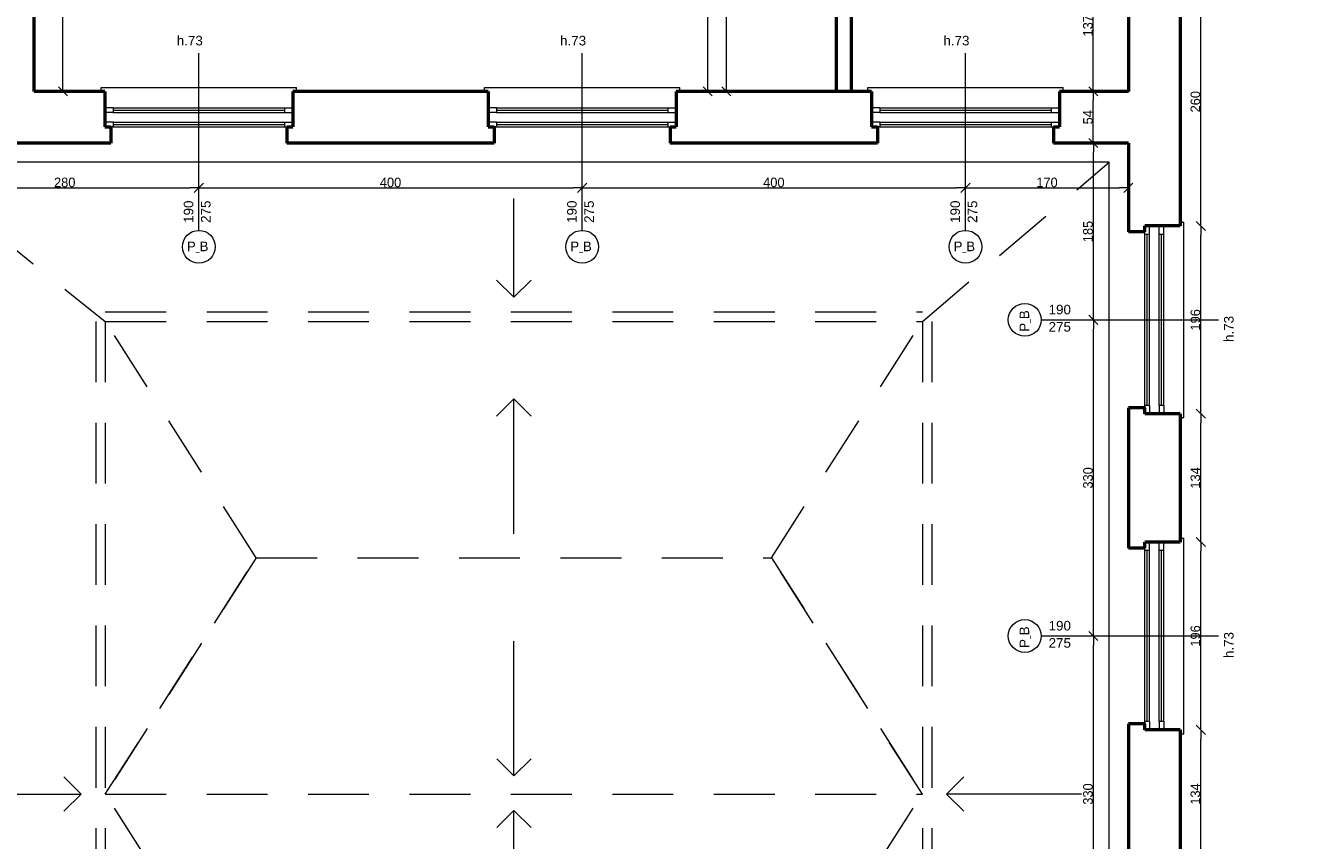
# Model space of a CAD drawing. Header units: inches. Extents: x -21887 to 84279, y -131485 to 67836.
# Tile 120 of 256: x 41730 to 54975, y -8020 to 490. Entities that reach past the tile are written whole.
import ezdxf

# ---------------------------------------------------------------- set-up
doc = ezdxf.new("R2010")
doc.units = ezdxf.units.IN
doc.header["$MEASUREMENT"] = 0
doc.linetypes.add('Long Dashed', pattern=[1058.333302, 634.99999, -423.333311])
doc.layers.get('0').update_dxf_attribs({"lineweight": 13})
doc.layers.get('Defpoints').update_dxf_attribs({"lineweight": 13})
for name, color, linetype, lineweight in [('AI_MURY', 7, 'Continuous', 53), ('Dimensioning', 7, 'Continuous', 13), ('DRZWI', 7, 'Continuous', 13), ('dzialowki', 7, 'Continuous', 53), ('PODCIAGI', 7, 'Continuous', 13)]:
    doc.layers.add(name, color=color, linetype=linetype, lineweight=lineweight)
doc.styles.add('GENERATED_STYLE_7', font='txt')
doc.styles.add('Style-Courier New', font='txt')
doc.dimstyles.new('Dimstyle_4', dxfattribs={"dimtxt": 100, "dimasz": 95, "dimexe": 0, "dimexo": 0, "dimgap": 0.09, "dimtad": 1, "dimdec": 0, "dimlfac": 0.1, "dimzin": 0, "dimdsep": 46, "dimlunit": 5, "dimtxsty": 'GENERATED_STYLE_7', "dimblk": 'ARROWHEAD_6', "dimcen": 0.09, "dimclrd": 161, "dimclre": 161, "dimclrt": 7, "dimadec": 0, "dimazin": 0, "dimtfac": 1, "dimtdec": 0, "dimtmove": 0, "dimatfit": 3, "dimfxl": 0, "dimtolj": 1, "dimtzin": 0, "dimarcsym": 0})
doc.dimstyles.new('Dimstyle_5', dxfattribs={"dimtxt": 100, "dimasz": 95, "dimexe": 0.18, "dimexo": 0, "dimgap": 0.09, "dimtad": 1, "dimtih": 1, "dimtoh": 1, "dimdec": 0, "dimlfac": 0.1, "dimzin": 0, "dimdsep": 46, "dimlunit": 5, "dimtxsty": 'GENERATED_STYLE_7', "dimblk": 'ARROWHEAD_6', "dimcen": 0.09, "dimclrd": 161, "dimclre": 161, "dimclrt": 7, "dimadec": 0, "dimazin": 0, "dimtfac": 1, "dimtdec": 0, "dimtmove": 0, "dimatfit": 3, "dimfxl": 0, "dimtolj": 1, "dimtzin": 0, "dimarcsym": 0})

# ---------------------------------------------------------------- blocks, each defined once
blk = doc.blocks.new('ARROWHEAD_6')
at = {"color": 0, "linetype": 'Continuous'}
for p, q in [((0, 0), (-1, 0)), ((-0.5, -0.5), (0.5, 0.5))]:
    blk.add_line(p, q, dxfattribs=at)
blk = doc.blocks.new('*U173')
at = {"layer": 'Defpoints', "color": 0, "linetype": 'Continuous'}
for p in [(48851, 5041), (48851, 5041), (48785, -199)]:
    blk.add_point(p, dxfattribs=at)
at = {"layer": 'Dimensioning', "color": 161, "linetype": 'Continuous', "lineweight": -2}
for p, q in [((48851, -104), (48851, 4946)), ((48851, -199), (48851, -199))]:
    blk.add_line(p, q, dxfattribs=at)
at = {"layer": 'Dimensioning', "color": 161, "linetype": 'Continuous', "lineweight": -2, "xscale": 95, "yscale": 95, "zscale": 95}
for p, rotation in [((48851, 5041), 90), ((48851, -199), 270)]:
    blk.add_blockref('ARROWHEAD_6', p, dxfattribs=dict(at, rotation=rotation))
at = {"layer": 'Dimensioning', "color": 7, "linetype": 'Continuous', "insert": (48795, 2421), "char_height": 100, "attachment_point": 5, "rotation": 90, "style": 'GENERATED_STYLE_7'}
blk.add_mtext('524', dxfattribs=at)
blk = doc.blocks.new('*D1849')
at = {"layer": 'Defpoints'}
for p in [(48851, 5041), (48851, 5041), (48851, 2421), (48785, -199)]:
    blk.add_point(p, dxfattribs=at)
at = {"layer": 'Dimensioning', "color": 161, "linetype": 'Continuous'}
blk.add_blockref('*U173', (0, 0), dxfattribs=at)
blk = doc.blocks.new('*U184')
at = {"layer": 'Defpoints', "color": 0, "linetype": 'Continuous'}
for p in [(-270, -21459), (57581, -21459), (56991, -24609)]:
    blk.add_point(p, dxfattribs=at)
at = {"layer": 'Dimensioning', "color": 161, "linetype": 'Continuous', "lineweight": -2}
for p, q in [((-270, -21459), (-270, -21459)), ((-270, -24514), (-270, -21554)), ((-270, -24609), (-270, -24609))]:
    blk.add_line(p, q, dxfattribs=at)
at = {"layer": 'Dimensioning', "color": 161, "linetype": 'Continuous', "lineweight": -2, "xscale": 95, "yscale": 95, "zscale": 95}
for p, rotation in [((-270, -21459), 90), ((-270, -24609), 270)]:
    blk.add_blockref('ARROWHEAD_6', p, dxfattribs=dict(at, rotation=rotation))
at = {"layer": 'Dimensioning', "color": 7, "linetype": 'Continuous', "insert": (-326, -23034), "char_height": 100, "attachment_point": 5, "rotation": 90, "style": 'GENERATED_STYLE_7'}
blk.add_mtext('315', dxfattribs=at)
blk = doc.blocks.new('*U1771')
at = {"layer": 'Defpoints'}
for p in [(122, -22997), (122, -23034), (57973, -22997), (57383, -26147)]:
    blk.add_point(p, dxfattribs=at)
at = {"layer": 'Dimensioning', "color": 161, "linetype": 'Continuous'}
blk.add_blockref('*U184', (392, -1538), dxfattribs=at)
blk = doc.blocks.new('*D1914')
at = {"layer": 'Defpoints'}
for p in [(122, 0), (122, -22997), (57973, -22997), (57383, -26147)]:
    blk.add_point(p, dxfattribs=at)
at = {"layer": 'Dimensioning', "color": 161, "linetype": 'Continuous'}
blk.add_blockref('*U1771', (0, 0), dxfattribs=at)
blk = doc.blocks.new('*U355')
at = {"layer": 'Defpoints', "color": 0, "linetype": 'Continuous'}
for p in [(42122, 4541), (42122, 4541), (42191, -199)]:
    blk.add_point(p, dxfattribs=at)
at = {"layer": 'Dimensioning', "color": 161, "linetype": 'Continuous', "lineweight": -2}
for p, q in [((42122, -104), (42122, 4446)), ((42122, -199), (42122, -199))]:
    blk.add_line(p, q, dxfattribs=at)
at = {"layer": 'Dimensioning', "color": 161, "linetype": 'Continuous', "lineweight": -2, "xscale": 95, "yscale": 95, "zscale": 95}
for p, rotation in [((42122, 4541), 90), ((42122, -199), 270)]:
    blk.add_blockref('ARROWHEAD_6', p, dxfattribs=dict(at, rotation=rotation))
at = {"layer": 'Dimensioning', "color": 7, "linetype": 'Continuous', "insert": (42068, 2171), "char_height": 100, "attachment_point": 5, "rotation": 90, "style": 'GENERATED_STYLE_7'}
blk.add_mtext('474', dxfattribs=at)
blk = doc.blocks.new('*D2301')
at = {"layer": 'Defpoints'}
for p in [(42122, 4541), (42122, 4541), (42122, 2171), (42191, -199)]:
    blk.add_point(p, dxfattribs=at)
at = {"layer": 'Dimensioning', "color": 161, "linetype": 'Continuous'}
blk.add_blockref('*U355', (0, 0), dxfattribs=at)
blk = doc.blocks.new('*U376')
at = {"layer": 'Defpoints', "color": 0, "linetype": 'Continuous'}
for p in [(-3769, -23758), (61881, -23758), (62096, -27324)]:
    blk.add_point(p, dxfattribs=at)
at = {"layer": 'Dimensioning', "color": 161, "linetype": 'Continuous', "lineweight": -2}
for p, q in [((-3769, -23758), (-3769, -23758)), ((-3769, -27229), (-3769, -23853)), ((-3769, -27324), (-3769, -27324))]:
    blk.add_line(p, q, dxfattribs=at)
at = {"layer": 'Dimensioning', "color": 161, "linetype": 'Continuous', "lineweight": -2, "xscale": 95, "yscale": 95, "zscale": 95}
for p, rotation in [((-3769, -23758), 90), ((-3769, -27324), 270)]:
    blk.add_blockref('ARROWHEAD_6', p, dxfattribs=dict(at, rotation=rotation))
at = {"layer": 'Dimensioning', "color": 7, "linetype": 'Continuous', "insert": (-3825, -25541), "char_height": 100, "attachment_point": 5, "rotation": 90, "style": 'GENERATED_STYLE_7'}
blk.add_mtext('357', dxfattribs=at)
blk = doc.blocks.new('*U1772')
at = {"layer": 'Defpoints'}
for p in [(-2778, -24404), (62872, -24404), (-2778, -25541), (63087, -27970)]:
    blk.add_point(p, dxfattribs=at)
at = {"layer": 'Dimensioning', "color": 161, "linetype": 'Continuous'}
blk.add_blockref('*U376', (991, -646), dxfattribs=at)
blk = doc.blocks.new('*D2396')
at = {"layer": 'Defpoints'}
for p in [(-2778, 0), (-2778, -24404), (62872, -24404), (63087, -27970)]:
    blk.add_point(p, dxfattribs=at)
at = {"layer": 'Dimensioning', "color": 161, "linetype": 'Continuous'}
blk.add_blockref('*U1772', (0, 0), dxfattribs=at)
blk = doc.blocks.new('*U377')
at = {"layer": 'Defpoints', "color": 0, "linetype": 'Continuous'}
for p in [(-3769, -21459), (61832, -21459), (61881, -23758)]:
    blk.add_point(p, dxfattribs=at)
at = {"layer": 'Dimensioning', "color": 161, "linetype": 'Continuous', "lineweight": -2}
for p, q in [((-3769, -21459), (-3769, -21459)), ((-3769, -23663), (-3769, -21554)), ((-3769, -23758), (-3769, -23758))]:
    blk.add_line(p, q, dxfattribs=at)
at = {"layer": 'Dimensioning', "color": 161, "linetype": 'Continuous', "lineweight": -2, "xscale": 95, "yscale": 95, "zscale": 95}
for p, rotation in [((-3769, -21459), 90), ((-3769, -23758), 270)]:
    blk.add_blockref('ARROWHEAD_6', p, dxfattribs=dict(at, rotation=rotation))
at = {"layer": 'Dimensioning', "color": 7, "linetype": 'Continuous', "insert": (-3825, -22609), "char_height": 100, "attachment_point": 5, "rotation": 90, "style": 'GENERATED_STYLE_7'}
blk.add_mtext('230', dxfattribs=at)
blk = doc.blocks.new('*U1773')
at = {"layer": 'Defpoints'}
for p in [(-3489, -22004), (62113, -22004), (-3489, -22609), (62161, -24303)]:
    blk.add_point(p, dxfattribs=at)
at = {"layer": 'Dimensioning', "color": 161, "linetype": 'Continuous'}
blk.add_blockref('*U377', (280, -545), dxfattribs=at)
blk = doc.blocks.new('*D2397')
at = {"layer": 'Defpoints'}
for p in [(-3489, 0), (-3489, -22004), (62113, -22004), (62161, -24303)]:
    blk.add_point(p, dxfattribs=at)
at = {"layer": 'Dimensioning', "color": 161, "linetype": 'Continuous'}
blk.add_blockref('*U1773', (0, 0), dxfattribs=at)
blk = doc.blocks.new('*U405')
at = {"layer": 'Defpoints', "color": 0, "linetype": 'Continuous'}
for p in [(52875, -5884), (53041, -5884), (53041, -9184)]:
    blk.add_point(p, dxfattribs=at)
at = {"layer": 'Dimensioning', "color": 161, "linetype": 'Continuous', "lineweight": -2}
for p, q in [((52875, -5884), (52875, -5884)), ((52875, -9089), (52875, -5979)), ((52875, -9184), (52875, -9184))]:
    blk.add_line(p, q, dxfattribs=at)
at = {"layer": 'Dimensioning', "color": 161, "linetype": 'Continuous', "lineweight": -2, "xscale": 95, "yscale": 95, "zscale": 95}
for p, rotation in [((52875, -5884), 90), ((52875, -9184), 270)]:
    blk.add_blockref('ARROWHEAD_6', p, dxfattribs=dict(at, rotation=rotation))
at = {"layer": 'Dimensioning', "color": 7, "linetype": 'Continuous', "insert": (52819, -7534), "char_height": 100, "attachment_point": 5, "rotation": 90, "style": 'GENERATED_STYLE_7'}
blk.add_mtext('330', dxfattribs=at)
blk = doc.blocks.new('*D2503')
at = {"layer": 'Defpoints'}
for p in [(52875, -5884), (53041, -5884), (52875, -7534), (53041, -9184)]:
    blk.add_point(p, dxfattribs=at)
at = {"layer": 'Dimensioning', "color": 161, "linetype": 'Continuous'}
blk.add_blockref('*U405', (0, 0), dxfattribs=at)
blk = doc.blocks.new('*U406')
at = {"layer": 'Defpoints', "color": 0, "linetype": 'Continuous'}
for p in [(52875, -2584), (53041, -2584), (53041, -5884)]:
    blk.add_point(p, dxfattribs=at)
at = {"layer": 'Dimensioning', "color": 161, "linetype": 'Continuous', "lineweight": -2}
for p, q in [((52875, -2584), (52875, -2584)), ((52875, -5789), (52875, -2679)), ((52875, -5884), (52875, -5884))]:
    blk.add_line(p, q, dxfattribs=at)
at = {"layer": 'Dimensioning', "color": 161, "linetype": 'Continuous', "lineweight": -2, "xscale": 95, "yscale": 95, "zscale": 95}
for p, rotation in [((52875, -2584), 90), ((52875, -5884), 270)]:
    blk.add_blockref('ARROWHEAD_6', p, dxfattribs=dict(at, rotation=rotation))
at = {"layer": 'Dimensioning', "color": 7, "linetype": 'Continuous', "insert": (52819, -4234), "char_height": 100, "attachment_point": 5, "rotation": 90, "style": 'GENERATED_STYLE_7'}
blk.add_mtext('330', dxfattribs=at)
blk = doc.blocks.new('*D2504')
at = {"layer": 'Defpoints'}
for p in [(52875, -2584), (53041, -2584), (52875, -4234), (53041, -5884)]:
    blk.add_point(p, dxfattribs=at)
at = {"layer": 'Dimensioning', "color": 161, "linetype": 'Continuous'}
blk.add_blockref('*U406', (0, 0), dxfattribs=at)
blk = doc.blocks.new('*U407')
at = {"layer": 'Defpoints', "color": 0, "linetype": 'Continuous'}
for p in [(52875, -739), (53241, -739), (53041, -2584)]:
    blk.add_point(p, dxfattribs=at)
at = {"layer": 'Dimensioning', "color": 161, "linetype": 'Continuous', "lineweight": -2}
for p, q in [((52875, -739), (52875, -739)), ((52875, -2489), (52875, -834)), ((52875, -2584), (52875, -2584))]:
    blk.add_line(p, q, dxfattribs=at)
at = {"layer": 'Dimensioning', "color": 161, "linetype": 'Continuous', "lineweight": -2, "xscale": 95, "yscale": 95, "zscale": 95}
for p, rotation in [((52875, -739), 90), ((52875, -2584), 270)]:
    blk.add_blockref('ARROWHEAD_6', p, dxfattribs=dict(at, rotation=rotation))
at = {"layer": 'Dimensioning', "color": 7, "linetype": 'Continuous', "insert": (52819, -1662), "char_height": 100, "attachment_point": 5, "rotation": 90, "style": 'GENERATED_STYLE_7'}
blk.add_mtext('185', dxfattribs=at)
blk = doc.blocks.new('*D2505')
at = {"layer": 'Defpoints'}
for p in [(52875, -739), (53241, -739), (52875, -1662), (53041, -2584)]:
    blk.add_point(p, dxfattribs=at)
at = {"layer": 'Dimensioning', "color": 161, "linetype": 'Continuous'}
blk.add_blockref('*U407', (0, 0), dxfattribs=at)
blk = doc.blocks.new('*U410')
at = {"layer": 'Defpoints', "color": 0, "linetype": 'Continuous'}
for p in [(4587, -5884), (53041, -5884), (53041, -9184)]:
    blk.add_point(p, dxfattribs=at)
at = {"layer": 'Dimensioning', "color": 161, "linetype": 'Continuous', "lineweight": -2}
for p, q in [((4587, -5884), (4587, -5884)), ((4587, -9089), (4587, -5979)), ((4587, -9184), (4587, -9184))]:
    blk.add_line(p, q, dxfattribs=at)
at = {"layer": 'Dimensioning', "color": 161, "linetype": 'Continuous', "lineweight": -2, "xscale": 95, "yscale": 95, "zscale": 95}
for p, rotation in [((4587, -5884), 90), ((4587, -9184), 270)]:
    blk.add_blockref('ARROWHEAD_6', p, dxfattribs=dict(at, rotation=rotation))
at = {"layer": 'Dimensioning', "color": 7, "linetype": 'Continuous', "insert": (4531, -7534), "char_height": 100, "attachment_point": 5, "rotation": 90, "style": 'GENERATED_STYLE_7'}
blk.add_mtext('330', dxfattribs=at)
blk = doc.blocks.new('*D2508')
at = {"layer": 'Defpoints'}
for p in [(4587, -5884), (53041, -5884), (4587, -7534), (53041, -9184)]:
    blk.add_point(p, dxfattribs=at)
at = {"layer": 'Dimensioning', "color": 161, "linetype": 'Continuous'}
blk.add_blockref('*U410', (0, 0), dxfattribs=at)
blk = doc.blocks.new('*U411')
at = {"layer": 'Defpoints', "color": 0, "linetype": 'Continuous'}
for p in [(4587, -2584), (53041, -2584), (53041, -5884)]:
    blk.add_point(p, dxfattribs=at)
at = {"layer": 'Dimensioning', "color": 161, "linetype": 'Continuous', "lineweight": -2}
for p, q in [((4587, -2584), (4587, -2584)), ((4587, -5789), (4587, -2679)), ((4587, -5884), (4587, -5884))]:
    blk.add_line(p, q, dxfattribs=at)
at = {"layer": 'Dimensioning', "color": 161, "linetype": 'Continuous', "lineweight": -2, "xscale": 95, "yscale": 95, "zscale": 95}
for p, rotation in [((4587, -2584), 90), ((4587, -5884), 270)]:
    blk.add_blockref('ARROWHEAD_6', p, dxfattribs=dict(at, rotation=rotation))
at = {"layer": 'Dimensioning', "color": 7, "linetype": 'Continuous', "insert": (4531, -4234), "char_height": 100, "attachment_point": 5, "rotation": 90, "style": 'GENERATED_STYLE_7'}
blk.add_mtext('330', dxfattribs=at)
blk = doc.blocks.new('*D2509')
at = {"layer": 'Defpoints'}
for p in [(4587, -2584), (53041, -2584), (4587, -4234), (53041, -5884)]:
    blk.add_point(p, dxfattribs=at)
at = {"layer": 'Dimensioning', "color": 161, "linetype": 'Continuous'}
blk.add_blockref('*U411', (0, 0), dxfattribs=at)
blk = doc.blocks.new('*U412')
at = {"layer": 'Defpoints', "color": 0, "linetype": 'Continuous'}
for p in [(4587, -739), (53241, -739), (53041, -2584)]:
    blk.add_point(p, dxfattribs=at)
at = {"layer": 'Dimensioning', "color": 161, "linetype": 'Continuous', "lineweight": -2}
for p, q in [((4587, -739), (4587, -739)), ((4587, -2489), (4587, -834)), ((4587, -2584), (4587, -2584))]:
    blk.add_line(p, q, dxfattribs=at)
at = {"layer": 'Dimensioning', "color": 161, "linetype": 'Continuous', "lineweight": -2, "xscale": 95, "yscale": 95, "zscale": 95}
for p, rotation in [((4587, -739), 90), ((4587, -2584), 270)]:
    blk.add_blockref('ARROWHEAD_6', p, dxfattribs=dict(at, rotation=rotation))
at = {"layer": 'Dimensioning', "color": 7, "linetype": 'Continuous', "insert": (4531, -1662), "char_height": 100, "attachment_point": 5, "rotation": 90, "style": 'GENERATED_STYLE_7'}
blk.add_mtext('185', dxfattribs=at)
blk = doc.blocks.new('*D2510')
at = {"layer": 'Defpoints'}
for p in [(4587, -739), (53241, -739), (4587, -1662), (53041, -2584)]:
    blk.add_point(p, dxfattribs=at)
at = {"layer": 'Dimensioning', "color": 161, "linetype": 'Continuous'}
blk.add_blockref('*U412', (0, 0), dxfattribs=at)
blk = doc.blocks.new('*U1455')
at = {"layer": 'Defpoints', "color": 0, "linetype": 'Continuous'}
for p in [(40741, -159), (43541, -159), (43541, -1206)]:
    blk.add_point(p, dxfattribs=at)
at = {"layer": 'Dimensioning', "color": 161, "linetype": 'Continuous', "lineweight": -2}
for p, q in [((40741, -1206), (40741, -1206)), ((40836, -1206), (43446, -1206)), ((43541, -1206), (43541, -1206))]:
    blk.add_line(p, q, dxfattribs=at)
at = {"layer": 'Dimensioning', "color": 161, "linetype": 'Continuous', "lineweight": -2, "xscale": 95, "yscale": 95, "zscale": 95, "rotation": 180}
blk.add_blockref('ARROWHEAD_6', (40741, -1206), dxfattribs=at)
at = {"layer": 'Dimensioning', "color": 161, "linetype": 'Continuous', "lineweight": -2, "xscale": 95, "yscale": 95, "zscale": 95}
blk.add_blockref('ARROWHEAD_6', (43541, -1206), dxfattribs=at)
at = {"layer": 'Dimensioning', "color": 7, "linetype": 'Continuous', "insert": (42141, -1150), "char_height": 100, "attachment_point": 5, "style": 'GENERATED_STYLE_7'}
blk.add_mtext('280', dxfattribs=at)
blk = doc.blocks.new('*D2904')
at = {"layer": 'Defpoints'}
for p in [(40741, -159), (43541, -159), (42141, -1206), (43541, -1206)]:
    blk.add_point(p, dxfattribs=at)
at = {"layer": 'Dimensioning', "color": 161, "linetype": 'Continuous'}
blk.add_blockref('*U1455', (0, 0), dxfattribs=at)
blk = doc.blocks.new('*U1456')
at = {"layer": 'Defpoints', "color": 0, "linetype": 'Continuous'}
for p in [(43541, -159), (47541, -159), (47541, -1206)]:
    blk.add_point(p, dxfattribs=at)
at = {"layer": 'Dimensioning', "color": 161, "linetype": 'Continuous', "lineweight": -2}
for p, q in [((43541, -1206), (43541, -1206)), ((43636, -1206), (47446, -1206)), ((47541, -1206), (47541, -1206))]:
    blk.add_line(p, q, dxfattribs=at)
at = {"layer": 'Dimensioning', "color": 161, "linetype": 'Continuous', "lineweight": -2, "xscale": 95, "yscale": 95, "zscale": 95, "rotation": 180}
blk.add_blockref('ARROWHEAD_6', (43541, -1206), dxfattribs=at)
at = {"layer": 'Dimensioning', "color": 161, "linetype": 'Continuous', "lineweight": -2, "xscale": 95, "yscale": 95, "zscale": 95}
blk.add_blockref('ARROWHEAD_6', (47541, -1206), dxfattribs=at)
at = {"layer": 'Dimensioning', "color": 7, "linetype": 'Continuous', "insert": (45541, -1150), "char_height": 100, "attachment_point": 5, "style": 'GENERATED_STYLE_7'}
blk.add_mtext('400', dxfattribs=at)
blk = doc.blocks.new('*D2905')
at = {"layer": 'Defpoints'}
for p in [(43541, -159), (47541, -159), (45541, -1206), (47541, -1206)]:
    blk.add_point(p, dxfattribs=at)
at = {"layer": 'Dimensioning', "color": 161, "linetype": 'Continuous'}
blk.add_blockref('*U1456', (0, 0), dxfattribs=at)
blk = doc.blocks.new('*U1457')
at = {"layer": 'Defpoints', "color": 0, "linetype": 'Continuous'}
for p in [(47541, -159), (51541, -159), (51541, -1206)]:
    blk.add_point(p, dxfattribs=at)
at = {"layer": 'Dimensioning', "color": 161, "linetype": 'Continuous', "lineweight": -2}
for p, q in [((47541, -1206), (47541, -1206)), ((47636, -1206), (51446, -1206)), ((51541, -1206), (51541, -1206))]:
    blk.add_line(p, q, dxfattribs=at)
at = {"layer": 'Dimensioning', "color": 161, "linetype": 'Continuous', "lineweight": -2, "xscale": 95, "yscale": 95, "zscale": 95, "rotation": 180}
blk.add_blockref('ARROWHEAD_6', (47541, -1206), dxfattribs=at)
at = {"layer": 'Dimensioning', "color": 161, "linetype": 'Continuous', "lineweight": -2, "xscale": 95, "yscale": 95, "zscale": 95}
blk.add_blockref('ARROWHEAD_6', (51541, -1206), dxfattribs=at)
at = {"layer": 'Dimensioning', "color": 7, "linetype": 'Continuous', "insert": (49541, -1150), "char_height": 100, "attachment_point": 5, "style": 'GENERATED_STYLE_7'}
blk.add_mtext('400', dxfattribs=at)
blk = doc.blocks.new('*D2906')
at = {"layer": 'Defpoints'}
for p in [(47541, -159), (51541, -159), (49541, -1206), (51541, -1206)]:
    blk.add_point(p, dxfattribs=at)
at = {"layer": 'Dimensioning', "color": 161, "linetype": 'Continuous'}
blk.add_blockref('*U1457', (0, 0), dxfattribs=at)
blk = doc.blocks.new('*U1458')
at = {"layer": 'Defpoints', "color": 0, "linetype": 'Continuous'}
for p in [(51541, -159), (53241, -1203), (53241, -1206)]:
    blk.add_point(p, dxfattribs=at)
at = {"layer": 'Dimensioning', "color": 161, "linetype": 'Continuous', "lineweight": -2}
for p, q in [((51541, -1206), (51541, -1206)), ((51636, -1206), (53146, -1206)), ((53241, -1206), (53241, -1206))]:
    blk.add_line(p, q, dxfattribs=at)
at = {"layer": 'Dimensioning', "color": 161, "linetype": 'Continuous', "lineweight": -2, "xscale": 95, "yscale": 95, "zscale": 95, "rotation": 180}
blk.add_blockref('ARROWHEAD_6', (51541, -1206), dxfattribs=at)
at = {"layer": 'Dimensioning', "color": 161, "linetype": 'Continuous', "lineweight": -2, "xscale": 95, "yscale": 95, "zscale": 95}
blk.add_blockref('ARROWHEAD_6', (53241, -1206), dxfattribs=at)
at = {"layer": 'Dimensioning', "color": 7, "linetype": 'Continuous', "insert": (52391, -1150), "char_height": 100, "attachment_point": 5, "style": 'GENERATED_STYLE_7'}
blk.add_mtext('170', dxfattribs=at)
blk = doc.blocks.new('*D2907')
at = {"layer": 'Defpoints'}
for p in [(51541, -159), (52391, -1206), (53241, -1203), (53241, -1206)]:
    blk.add_point(p, dxfattribs=at)
at = {"layer": 'Dimensioning', "color": 161, "linetype": 'Continuous'}
blk.add_blockref('*U1458', (0, 0), dxfattribs=at)
blk = doc.blocks.new('*U735')
at = {"layer": 'Defpoints', "color": 0, "linetype": 'Continuous'}
for p in [(49046, 3491), (51607, 3491), (50191, -199)]:
    blk.add_point(p, dxfattribs=at)
at = {"layer": 'Dimensioning', "color": 161, "linetype": 'Continuous', "lineweight": -2}
for p, q in [((49046, 3491), (49046, 3491)), ((49046, -104), (49046, 3396)), ((49046, -199), (49046, -199))]:
    blk.add_line(p, q, dxfattribs=at)
at = {"layer": 'Dimensioning', "color": 161, "linetype": 'Continuous', "lineweight": -2, "xscale": 95, "yscale": 95, "zscale": 95}
for p, rotation in [((49046, 3491), 90), ((49046, -199), 270)]:
    blk.add_blockref('ARROWHEAD_6', p, dxfattribs=dict(at, rotation=rotation))
at = {"layer": 'Dimensioning', "color": 7, "linetype": 'Continuous', "insert": (48989, 1646), "char_height": 100, "attachment_point": 5, "rotation": 90, "style": 'GENERATED_STYLE_7'}
blk.add_mtext('369', dxfattribs=at)
blk = doc.blocks.new('*D2964')
at = {"layer": 'Defpoints'}
for p in [(49046, 3491), (51607, 3491), (49046, 1646), (50191, -199)]:
    blk.add_point(p, dxfattribs=at)
at = {"layer": 'Dimensioning', "color": 161, "linetype": 'Continuous'}
blk.add_blockref('*U735', (0, 0), dxfattribs=at)
blk = doc.blocks.new('*U807')
at = {"layer": 'Defpoints', "color": 0, "linetype": 'Continuous'}
for p in [(53781, -6864), (53996, -6864), (53781, -8204)]:
    blk.add_point(p, dxfattribs=at)
at = {"layer": 'Dimensioning', "color": 161, "linetype": 'Continuous', "lineweight": -2}
for p, q in [((53996, -6864), (53996, -6864)), ((53996, -8109), (53996, -6959)), ((53996, -8204), (53996, -8204))]:
    blk.add_line(p, q, dxfattribs=at)
at = {"layer": 'Dimensioning', "color": 161, "linetype": 'Continuous', "lineweight": -2, "xscale": 95, "yscale": 95, "zscale": 95}
for p, rotation in [((53996, -6864), 90), ((53996, -8204), 270)]:
    blk.add_blockref('ARROWHEAD_6', p, dxfattribs=dict(at, rotation=rotation))
at = {"layer": 'Dimensioning', "color": 7, "linetype": 'Continuous', "insert": (53940, -7534), "char_height": 100, "attachment_point": 5, "rotation": 90, "style": 'GENERATED_STYLE_7'}
blk.add_mtext('134', dxfattribs=at)
blk = doc.blocks.new('*D3036')
at = {"layer": 'Defpoints'}
for p in [(53781, -6864), (53996, -6864), (53996, -7534), (53781, -8204)]:
    blk.add_point(p, dxfattribs=at)
at = {"layer": 'Dimensioning', "color": 161, "linetype": 'Continuous'}
blk.add_blockref('*U807', (0, 0), dxfattribs=at)
blk = doc.blocks.new('*U808')
at = {"layer": 'Defpoints', "color": 0, "linetype": 'Continuous'}
for p in [(53781, -4904), (53996, -4904), (53781, -6864)]:
    blk.add_point(p, dxfattribs=at)
at = {"layer": 'Dimensioning', "color": 161, "linetype": 'Continuous', "lineweight": -2}
for p, q in [((53996, -4904), (53996, -4904)), ((53996, -6769), (53996, -4999)), ((53996, -6864), (53996, -6864))]:
    blk.add_line(p, q, dxfattribs=at)
at = {"layer": 'Dimensioning', "color": 161, "linetype": 'Continuous', "lineweight": -2, "xscale": 95, "yscale": 95, "zscale": 95}
for p, rotation in [((53996, -4904), 90), ((53996, -6864), 270)]:
    blk.add_blockref('ARROWHEAD_6', p, dxfattribs=dict(at, rotation=rotation))
at = {"layer": 'Dimensioning', "color": 7, "linetype": 'Continuous', "insert": (53940, -5884), "char_height": 100, "attachment_point": 5, "rotation": 90, "style": 'GENERATED_STYLE_7'}
blk.add_mtext('196', dxfattribs=at)
blk = doc.blocks.new('*D3037')
at = {"layer": 'Defpoints'}
for p in [(53781, -4904), (53996, -4904), (53996, -5884), (53781, -6864)]:
    blk.add_point(p, dxfattribs=at)
at = {"layer": 'Dimensioning', "color": 161, "linetype": 'Continuous'}
blk.add_blockref('*U808', (0, 0), dxfattribs=at)
blk = doc.blocks.new('*U809')
at = {"layer": 'Defpoints', "color": 0, "linetype": 'Continuous'}
for p in [(53781, -3564), (53996, -3564), (53781, -4904)]:
    blk.add_point(p, dxfattribs=at)
at = {"layer": 'Dimensioning', "color": 161, "linetype": 'Continuous', "lineweight": -2}
for p, q in [((53996, -3564), (53996, -3564)), ((53996, -4809), (53996, -3659)), ((53996, -4904), (53996, -4904))]:
    blk.add_line(p, q, dxfattribs=at)
at = {"layer": 'Dimensioning', "color": 161, "linetype": 'Continuous', "lineweight": -2, "xscale": 95, "yscale": 95, "zscale": 95}
for p, rotation in [((53996, -3564), 90), ((53996, -4904), 270)]:
    blk.add_blockref('ARROWHEAD_6', p, dxfattribs=dict(at, rotation=rotation))
at = {"layer": 'Dimensioning', "color": 7, "linetype": 'Continuous', "insert": (53940, -4234), "char_height": 100, "attachment_point": 5, "rotation": 90, "style": 'GENERATED_STYLE_7'}
blk.add_mtext('134', dxfattribs=at)
blk = doc.blocks.new('*D3038')
at = {"layer": 'Defpoints'}
for p in [(53781, -3564), (53996, -3564), (53996, -4234), (53781, -4904)]:
    blk.add_point(p, dxfattribs=at)
at = {"layer": 'Dimensioning', "color": 161, "linetype": 'Continuous'}
blk.add_blockref('*U809', (0, 0), dxfattribs=at)
blk = doc.blocks.new('*U810')
at = {"layer": 'Defpoints', "color": 0, "linetype": 'Continuous'}
for p in [(53781, -1604), (53996, -1604), (53781, -3564)]:
    blk.add_point(p, dxfattribs=at)
at = {"layer": 'Dimensioning', "color": 161, "linetype": 'Continuous', "lineweight": -2}
for p, q in [((53996, -1604), (53996, -1604)), ((53996, -3469), (53996, -1699)), ((53996, -3564), (53996, -3564))]:
    blk.add_line(p, q, dxfattribs=at)
at = {"layer": 'Dimensioning', "color": 161, "linetype": 'Continuous', "lineweight": -2, "xscale": 95, "yscale": 95, "zscale": 95}
for p, rotation in [((53996, -1604), 90), ((53996, -3564), 270)]:
    blk.add_blockref('ARROWHEAD_6', p, dxfattribs=dict(at, rotation=rotation))
at = {"layer": 'Dimensioning', "color": 7, "linetype": 'Continuous', "insert": (53940, -2584), "char_height": 100, "attachment_point": 5, "rotation": 90, "style": 'GENERATED_STYLE_7'}
blk.add_mtext('196', dxfattribs=at)
blk = doc.blocks.new('*D3039')
at = {"layer": 'Defpoints'}
for p in [(53781, -1604), (53996, -1604), (53996, -2584), (53781, -3564)]:
    blk.add_point(p, dxfattribs=at)
at = {"layer": 'Dimensioning', "color": 161, "linetype": 'Continuous'}
blk.add_blockref('*U810', (0, 0), dxfattribs=at)
blk = doc.blocks.new('*U811')
at = {"layer": 'Defpoints', "color": 0, "linetype": 'Continuous'}
for p in [(53781, 991), (53996, 991), (53781, -1604)]:
    blk.add_point(p, dxfattribs=at)
at = {"layer": 'Dimensioning', "color": 161, "linetype": 'Continuous', "lineweight": -2}
for p, q in [((53996, 991), (53996, 991)), ((53996, -1509), (53996, 896)), ((53996, -1604), (53996, -1604))]:
    blk.add_line(p, q, dxfattribs=at)
at = {"layer": 'Dimensioning', "color": 161, "linetype": 'Continuous', "lineweight": -2, "xscale": 95, "yscale": 95, "zscale": 95}
for p, rotation in [((53996, 991), 90), ((53996, -1604), 270)]:
    blk.add_blockref('ARROWHEAD_6', p, dxfattribs=dict(at, rotation=rotation))
at = {"layer": 'Dimensioning', "color": 7, "linetype": 'Continuous', "insert": (53940, -307), "char_height": 100, "attachment_point": 5, "rotation": 90, "style": 'GENERATED_STYLE_7'}
blk.add_mtext('260', dxfattribs=at)
blk = doc.blocks.new('*D3040')
at = {"layer": 'Defpoints'}
for p in [(53781, 991), (53996, 991), (53996, -307), (53781, -1604)]:
    blk.add_point(p, dxfattribs=at)
at = {"layer": 'Dimensioning', "color": 161, "linetype": 'Continuous'}
blk.add_blockref('*U811', (0, 0), dxfattribs=at)
blk = doc.blocks.new('*U852')
at = {"layer": 'Defpoints', "color": 0, "linetype": 'Continuous'}
for p in [(52874, -199), (52881, -199), (52849, -739)]:
    blk.add_point(p, dxfattribs=at)
at = {"layer": 'Dimensioning', "color": 161, "linetype": 'Continuous', "lineweight": -2}
for p, q in [((52874, -199), (52874, -199)), ((52874, -644), (52874, -294)), ((52874, -739), (52874, -739))]:
    blk.add_line(p, q, dxfattribs=at)
at = {"layer": 'Dimensioning', "color": 161, "linetype": 'Continuous', "lineweight": -2, "xscale": 95, "yscale": 95, "zscale": 95}
for p, rotation in [((52874, -199), 90), ((52874, -739), 270)]:
    blk.add_blockref('ARROWHEAD_6', p, dxfattribs=dict(at, rotation=rotation))
at = {"layer": 'Dimensioning', "color": 7, "linetype": 'Continuous', "insert": (52819, -469), "char_height": 100, "attachment_point": 5, "rotation": 90, "style": 'GENERATED_STYLE_7'}
blk.add_mtext('54', dxfattribs=at)
blk = doc.blocks.new('*D3124')
at = {"layer": 'Defpoints'}
for p in [(52874, -199), (52881, -199), (52874, -469), (52849, -739)]:
    blk.add_point(p, dxfattribs=at)
at = {"layer": 'Dimensioning', "color": 161, "linetype": 'Continuous'}
blk.add_blockref('*U852', (0, 0), dxfattribs=at)
blk = doc.blocks.new('*U853')
at = {"layer": 'Defpoints', "color": 0, "linetype": 'Continuous'}
for p in [(52874, 1171), (53241, 1171), (52881, -199)]:
    blk.add_point(p, dxfattribs=at)
at = {"layer": 'Dimensioning', "color": 161, "linetype": 'Continuous', "lineweight": -2}
for p, q in [((52874, 1171), (52874, 1171)), ((52874, -104), (52874, 1076)), ((52874, -199), (52874, -199))]:
    blk.add_line(p, q, dxfattribs=at)
at = {"layer": 'Dimensioning', "color": 161, "linetype": 'Continuous', "lineweight": -2, "xscale": 95, "yscale": 95, "zscale": 95}
for p, rotation in [((52874, 1171), 90), ((52874, -199), 270)]:
    blk.add_blockref('ARROWHEAD_6', p, dxfattribs=dict(at, rotation=rotation))
at = {"layer": 'Dimensioning', "color": 7, "linetype": 'Continuous', "insert": (52818, 486), "char_height": 100, "attachment_point": 5, "rotation": 90, "style": 'GENERATED_STYLE_7'}
blk.add_mtext('137', dxfattribs=at)
blk = doc.blocks.new('*D3125')
at = {"layer": 'Defpoints'}
for p in [(52874, 1171), (53241, 1171), (52874, 486), (52881, -199)]:
    blk.add_point(p, dxfattribs=at)
at = {"layer": 'Dimensioning', "color": 161, "linetype": 'Continuous'}
blk.add_blockref('*U853', (0, 0), dxfattribs=at)

msp = doc.modelspace()

# ---------------------------------------------------------------- linework, layer by layer
at = {"layer": 'AI_MURY', "color": 7, "linetype": 'Continuous'}
for p, q in [((41820.5, -199.3), (41820.5, 5480.7)), ((53240.5, 1195.7), (53240.5, -199.3)), ((53240.5, 1195.7), (53240.5, -199.3)), ((53780.5, 990.7), (53780.5, -1604.3)), ((42560.5, -199.3), (41820.5, -199.3)), ((42560.5, -199.3), (42560.5, -569.3)), ((44520.5, -199.3), (44520.5, -569.3)), ((46560.5, -199.3), (44520.5, -199.3)), ((46560.5, -199.3), (46560.5, -569.3)), ((48520.5, -199.3), (48520.5, -569.3)), ((50560.5, -199.3), (48520.5, -199.3)), ((50560.5, -199.3), (50560.5, -569.3)), ((52520.5, -199.3), (52520.5, -569.3)), ((53240.5, -199.3), (52520.5, -199.3)), ((42560.5, -569.3), (42623, -569.3)), ((42623, -569.3), (42623, -739.3)), ((44458, -569.3), (44458, -739.3)), ((44458, -569.3), (44520.5, -569.3)), ((46560.5, -569.3), (46623, -569.3)), ((46623, -569.3), (46623, -739.3)), ((48458, -569.3), (48458, -739.3)), ((48458, -569.3), (48520.5, -569.3)), ((50560.5, -569.3), (50623, -569.3)), ((50623, -569.3), (50623, -739.3)), ((52458, -569.3), (52458, -739.3)), ((52458, -569.3), (52520.5, -569.3)), ((42623, -739.3), (41053, -739.3)), ((46623, -739.3), (44458, -739.3)), ((50623, -739.3), (48458, -739.3)), ((53240.5, -739.3), (52458, -739.3)), ((53240.5, -739.3), (53240.5, -1666.8)), ((53410.5, -1666.8), (53240.5, -1666.8)), ((53410.5, -1666.8), (53410.5, -1604.3)), ((53780.5, -1604.3), (53410.5, -1604.3)), ((53410.5, -3501.8), (53240.5, -3501.8)), ((53240.5, -3501.8), (53240.5, -4966.8)), ((53410.5, -3564.3), (53410.5, -3501.8)), ((53780.5, -3564.3), (53410.5, -3564.3)), ((53780.5, -3564.3), (53780.5, -4904.3)), ((53410.5, -4966.8), (53240.5, -4966.8)), ((53410.5, -4966.8), (53410.5, -4904.3)), ((53780.5, -4904.3), (53410.5, -4904.3)), ((53410.5, -6801.8), (53240.5, -6801.8)), ((53240.5, -6801.8), (53240.5, -8266.8)), ((53410.5, -6864.3), (53410.5, -6801.8)), ((53780.5, -6864.3), (53410.5, -6864.3)), ((53780.5, -6864.3), (53780.5, -8204.3))]:
    msp.add_line(p, q, dxfattribs=at)
at = {"layer": 'DRZWI', "color": 220, "linetype": 'Continuous'}
for p, q in [((43540.5, -1649.7), (43540.5, 201.1)), ((47540.5, -1649.7), (47540.5, 201.1)), ((51540.5, -1649.7), (51540.5, 201.1)), ((42648, -369.3), (42560.5, -369.3)), ((42648, -369.3), (42648, -419.3)), ((42648, -369.3), (44433, -369.3)), ((42648, -394.3), (44433, -394.3)), ((44433, -369.3), (44520.5, -369.3)), ((44433, -369.3), (44433, -419.3)), ((46648, -369.3), (46560.5, -369.3)), ((46648, -369.3), (46648, -419.3)), ((46648, -369.3), (48433, -369.3)), ((46648, -394.3), (48433, -394.3)), ((48433, -369.3), (48520.5, -369.3)), ((48433, -369.3), (48433, -419.3)), ((50648, -369.3), (50560.5, -369.3)), ((50648, -369.3), (50648, -419.3)), ((50648, -369.3), (52433, -369.3)), ((50648, -394.3), (52433, -394.3)), ((52433, -369.3), (52520.5, -369.3)), ((52433, -369.3), (52433, -419.3)), ((42648, -419.3), (42560.5, -419.3)), ((42648, -519.3), (42560.5, -519.3)), ((42648, -419.3), (44433, -419.3)), ((42648, -519.3), (42648, -569.3)), ((42648, -519.3), (44433, -519.3)), ((44433, -419.3), (44520.5, -419.3)), ((44433, -519.3), (44520.5, -519.3)), ((44433, -519.3), (44433, -569.3)), ((46648, -419.3), (46560.5, -419.3)), ((46648, -519.3), (46560.5, -519.3)), ((46648, -419.3), (48433, -419.3)), ((46648, -519.3), (46648, -569.3)), ((46648, -519.3), (48433, -519.3)), ((48433, -419.3), (48520.5, -419.3)), ((48433, -519.3), (48520.5, -519.3)), ((48433, -519.3), (48433, -569.3)), ((50648, -419.3), (50560.5, -419.3)), ((50648, -519.3), (50560.5, -519.3)), ((50648, -419.3), (52433, -419.3)), ((50648, -519.3), (50648, -569.3)), ((50648, -519.3), (52433, -519.3)), ((52433, -419.3), (52520.5, -419.3)), ((52433, -519.3), (52520.5, -519.3)), ((52433, -519.3), (52433, -569.3)), ((42648, -569.3), (42623, -569.3)), ((42648, -544.3), (44433, -544.3)), ((42648, -569.3), (44433, -569.3)), ((44433, -569.3), (44458, -569.3)), ((46648, -569.3), (46623, -569.3)), ((46648, -544.3), (48433, -544.3)), ((46648, -569.3), (48433, -569.3)), ((48433, -569.3), (48458, -569.3)), ((50648, -569.3), (50623, -569.3)), ((50648, -544.3), (52433, -544.3)), ((50648, -569.3), (52433, -569.3)), ((52433, -569.3), (52458, -569.3)), ((53410.5, -1691.8), (53410.5, -1666.8)), ((53410.5, -3476.8), (53410.5, -1691.8)), ((53460.5, -1691.8), (53410.5, -1691.8)), ((53435.5, -3476.8), (53435.5, -1691.8)), ((53460.5, -1691.8), (53460.5, -1604.3)), ((53460.5, -3476.8), (53460.5, -1691.8)), ((53560.5, -1691.8), (53560.5, -1604.3)), ((53610.5, -1691.8), (53560.5, -1691.8)), ((53560.5, -3476.8), (53560.5, -1691.8)), ((53585.5, -3476.8), (53585.5, -1691.8)), ((53610.5, -1691.8), (53610.5, -1604.3)), ((53610.5, -3476.8), (53610.5, -1691.8)), ((52330.1, -2584.3), (54180.9, -2584.3)), ((53460.5, -3476.8), (53410.5, -3476.8)), ((53410.5, -3476.8), (53410.5, -3501.8)), ((53460.5, -3476.8), (53460.5, -3564.3)), ((53560.5, -3476.8), (53560.5, -3564.3)), ((53610.5, -3476.8), (53560.5, -3476.8)), ((53610.5, -3476.8), (53610.5, -3564.3)), ((53410.5, -4991.8), (53410.5, -4966.8)), ((53410.5, -6776.8), (53410.5, -4991.8)), ((53460.5, -4991.8), (53410.5, -4991.8)), ((53435.5, -6776.8), (53435.5, -4991.8)), ((53460.5, -4991.8), (53460.5, -4904.3)), ((53460.5, -6776.8), (53460.5, -4991.8)), ((53560.5, -4991.8), (53560.5, -4904.3)), ((53610.5, -4991.8), (53560.5, -4991.8)), ((53560.5, -6776.8), (53560.5, -4991.8)), ((53585.5, -6776.8), (53585.5, -4991.8)), ((53610.5, -4991.8), (53610.5, -4904.3)), ((53610.5, -6776.8), (53610.5, -4991.8)), ((52330.1, -5884.3), (54180.9, -5884.3)), ((53460.5, -6776.8), (53410.5, -6776.8)), ((53410.5, -6776.8), (53410.5, -6801.8)), ((53460.5, -6776.8), (53460.5, -6864.3)), ((53560.5, -6776.8), (53560.5, -6864.3)), ((53610.5, -6776.8), (53560.5, -6776.8)), ((53610.5, -6776.8), (53610.5, -6864.3))]:
    msp.add_line(p, q, dxfattribs=at)
at = {"layer": 'DRZWI', "color": 251, "linetype": 'Continuous'}
for p, q in [((42520.5, -159.3), (44560.5, -159.3)), ((42520.5, -199.3), (42520.5, -159.3)), ((44560.5, -199.3), (44560.5, -159.3)), ((46520.5, -159.3), (48560.5, -159.3)), ((46520.5, -199.3), (46520.5, -159.3)), ((48560.5, -199.3), (48560.5, -159.3)), ((50520.5, -159.3), (52560.5, -159.3)), ((50520.5, -199.3), (50520.5, -159.3)), ((52560.5, -199.3), (52560.5, -159.3)), ((53040.5, -939.3), (40491.6, -939.3)), ((53040.5, -14169.3), (53040.5, -939.3)), ((53780.5, -1564.3), (53820.5, -1564.3)), ((53820.5, -3604.3), (53820.5, -1564.3)), ((53780.5, -3604.3), (53820.5, -3604.3)), ((53780.5, -4864.3), (53820.5, -4864.3)), ((53820.5, -6904.3), (53820.5, -4864.3)), ((53780.5, -6904.3), (53820.5, -6904.3))]:
    msp.add_line(p, q, dxfattribs=at)
at = {"layer": 'DRZWI', "color": 220, "linetype": 'Continuous'}
for centre in [(43540.6, -1821), (47540.6, -1821), (51540.6, -1821), (52158.8, -2584.2), (52158.8, -5884.2)]:
    msp.add_circle(centre, 171.3, dxfattribs=at)
at = {"layer": 'dzialowki', "color": 12, "linetype": 'Continuous'}
for p, q in [((50190.5, 3490.7), (50190.5, -199.3)), ((50350.5, -199.3), (50350.5, 3330.7))]:
    msp.add_line(p, q, dxfattribs=at)
at = {"layer": 'PODCIAGI', "color": 251, "linetype": 'Long Dashed'}
for p, q in [((40491.6, -939.3), (42564.4, -2599.7)), ((51090.4, -2599.7), (53040.5, -939.3)), ((42564.4, -2499.7), (51090.4, -2499.7)), ((42464.4, -2599.7), (42464.4, -12468.9)), ((42564.4, -2599.7), (51090.4, -2599.7)), ((42564.4, -2599.7), (42564.4, -12468.9)), ((42564.4, -2599.7), (42564.4, -7534.3)), ((42564.4, -2599.7), (42564.4, -5067)), ((44139.4, -5067), (42564.4, -2599.7)), ((42564.4, -2599.7), (44139.4, -2599.7)), ((49515.4, -5067), (51090.4, -2599.7)), ((51090.4, -2599.7), (51090.4, -12474.6)), ((51090.4, -2599.7), (51090.4, -12468.9)), ((51190.4, -2599.7), (51190.4, -12474.6)), ((44139.4, -5067), (42564.4, -7534.3)), ((42564.4, -7534.3), (44139.4, -5067)), ((44139.4, -5067), (49515.4, -5067)), ((49515.4, -5067), (51090.4, -7534.3)), ((51090.4, -7534.3), (49515.4, -5067)), ((42564.4, -7534.3), (51090.4, -7534.3)), ((44139.4, -10001.6), (42564.4, -7534.3)), ((49515.4, -10001.6), (51090.4, -7534.3))]:
    msp.add_line(p, q, dxfattribs=at)
at = {"layer": 'PODCIAGI', "color": 251, "linetype": 'Continuous'}
for p, q in [((46826.4, -2347.6), (46826.4, -1318.6)), ((46827.4, -2347.6), (46648.1, -2168.3)), ((46827.4, -2347.6), (47006.7, -2168.3)), ((46827.4, -3409), (46648.1, -3588.3)), ((46827.4, -4816.5), (46827.4, -3409)), ((46827.4, -3409), (47006.7, -3588.3)), ((46827.4, -7345.3), (46827.4, -5937.7)), ((46828.4, -7345.3), (46649.1, -7166)), ((46828.4, -7345.3), (47007.7, -7166)), ((42311.3, -7534.3), (42132, -7355)), ((51343.5, -7534.3), (51522.8, -7355)), ((40903.8, -7534.3), (42311.3, -7534.3)), ((42311.3, -7534.3), (42132, -7713.6)), ((52751, -7534.3), (51343.5, -7534.3)), ((51343.5, -7534.3), (51522.8, -7713.6)), ((46828.4, -7704.9), (46649.1, -7884.2)), ((46828.4, -9112.4), (46828.4, -7704.9)), ((46828.4, -7704.9), (47007.7, -7884.2))]:
    msp.add_line(p, q, dxfattribs=at)

# ---------------------------------------------------------------- texts
at = {"layer": 'DRZWI', "color": 220, "char_height": 100, "attachment_point": 1, "style": 'GENERATED_STYLE_7'}
for s, insert, width in [('\\fArial|b0|i0|c238|p39;h.73', (43310.1, 380.7), 460.863), ('\\fArial|b0|i0|c238|p39;h.73', (47310.1, 380.7), 460.863), ('\\fArial|b0|i0|c238|p39;h.73', (51310.1, 380.7), 460.863), ('\\fArial|b0|i0|c238|p39;P\\H50.000000;_\\H100.000000;B', (43415.7, -1767.4), 460.117), ('\\fArial|b0|i0|c238|p39;P\\H50.000000;_\\H100.000000;B', (47415.7, -1767.4), 460.117), ('\\fArial|b0|i0|c238|p39;P\\H50.000000;_\\H100.000000;B', (51415.7, -1767.4), 460.117)]:
    msp.add_mtext(s, dxfattribs=dict(at, insert=insert, width=width))
at = {"layer": 'DRZWI', "color": 220, "char_height": 100, "width": 355.178, "attachment_point": 1, "rotation": 90, "line_spacing_factor": 1.079165, "style": 'GENERATED_STYLE_7'}
for insert in [(43382.9, -1571.8), (47382.9, -1571.8), (51382.9, -1571.8)]:
    msp.add_mtext('\\fArial|b0|i0|c238|p39;190\\P275', dxfattribs=dict(at, insert=insert))
at = {"layer": 'DRZWI', "color": 220, "char_height": 100, "attachment_point": 1, "rotation": 90, "style": 'GENERATED_STYLE_7'}
for s, insert, width in [('\\fArial|b0|i0|c238|p39;P\\H50.000000;_\\H100.000000;B', (52105.3, -2709.1), 460.117), ('\\fArial|b0|i0|c238|p39;h.73', (54238.2, -2814.7), 460.863), ('\\fArial|b0|i0|c238|p39;P\\H50.000000;_\\H100.000000;B', (52105.3, -6009.1), 460.117), ('\\fArial|b0|i0|c238|p39;h.73', (54238.2, -6114.7), 460.863)]:
    msp.add_mtext(s, dxfattribs=dict(at, insert=insert, width=width))
at = {"layer": 'DRZWI', "color": 220, "char_height": 100, "width": 355.178, "attachment_point": 1, "line_spacing_factor": 1.079165, "style": 'GENERATED_STYLE_7'}
for insert in [(52408, -2426.7), (52408, -5726.7)]:
    msp.add_mtext('\\fArial|b0|i0|c238|p39;190\\P275', dxfattribs=dict(at, insert=insert))

# ---------------------------------------------------------------- dimensions: what is measured, and where the dimension line sits
at = {"layer": 'Dimensioning', "color": 161, "linetype": 'Continuous'}
for base, p1, p2, picture, middle in [((48851.4, 5040.7), (48784.7, -199.3), (48851.4, 5040.7), '*D1849', (48851.4, 2420.7)), ((42121.5, 4540.7), (42190.5, -199.3), (42121.5, 4540.7), '*D2301', (42121.5, 2170.7)), ((49045.5, 3490.7), (50190.5, -199.3), (51606.8, 3490.7), '*D2964', (49045.5, 1645.7)), ((52873.8, 1170.7), (52880.5, -199.3), (53240.5, 1170.7), '*D3125', (52873.8, 485.7)), ((53995.9513064, 990.7131048), (53780.5180538, -1604.2868952), (53780.5180538, 990.7131048), '*D3040', (53995.9513064, -306.7868952)), ((-3488.6, -22004), (62160.9, -24302.8), (62112.7, -22004), '*D2397', (-3488.6, 0)), ((-2777.6, -24404.3), (63086.9, -27970.5), (62871.9, -24404.3), '*D2396', (-2777.6, 0)), ((122.4, -22997.2), (57383, -26147.2), (57973, -22997.2), '*D1914', (122.4, 0)), ((52873.8, -199.3), (52849.3, -739.3), (52880.5, -199.3), '*D3124', (52873.8, -469.3)), ((4587.2322323, -739.2868952), (53040.5180538, -2584.2868952), (53240.5180538, -739.2868952), '*D2510', (4587.2322323, -1661.7868952)), ((52874.8116303, -739.2868952), (53040.5180538, -2584.2868952), (53240.5180538, -739.2868952), '*D2505', (52874.8116303, -1661.7868952)), ((53996, -1604.3), (53780.5, -3564.3), (53780.5, -1604.3), '*D3039', (53996, -2584.3)), ((4587.2, -2584.3), (53040.5, -5884.3), (53040.5, -2584.3), '*D2509', (4587.2, -4234.3)), ((52874.8, -2584.3), (53040.5, -5884.3), (53040.5, -2584.3), '*D2504', (52874.8, -4234.3)), ((53996, -3564.3), (53780.5, -4904.3), (53780.5, -3564.3), '*D3038', (53996, -4234.3)), ((53996, -4904.3), (53780.5, -6864.3), (53780.5, -4904.3), '*D3037', (53996, -5884.3)), ((4587.2, -5884.3), (53040.5, -9184.3), (53040.5, -5884.3), '*D2508', (4587.2, -7534.3)), ((52874.8, -5884.3), (53040.5, -9184.3), (53040.5, -5884.3), '*D2503', (52874.8, -7534.3)), ((53996, -6864.3), (53780.5, -8204.3), (53780.5, -6864.3), '*D3036', (53996, -7534.3))]:
    dim = msp.add_linear_dim(base=base, p1=p1, p2=p2, angle=90, dimstyle='Dimstyle_4', override={"dimtxsty": 'Style-Courier New', "dimclrd": 0, "dimclre": 161, "dimlwe": 0}, dxfattribs=at)
    dim.commit()
    dim.dimension.update_dxf_attribs({"geometry": picture, "text_midpoint": middle, "dimtype": 128})
for base, p1, p2, picture, middle in [((43540.5, -1206), (40740.5, -159.3), (43540.5, -159.3), '*D2904', (42140.5, -1206)), ((47540.5, -1206), (43540.5, -159.3), (47540.5, -159.3), '*D2905', (45540.5, -1206)), ((51540.5, -1206), (47540.5, -159.3), (51540.5, -159.3), '*D2906', (49540.5, -1206)), ((53240.5, -1206), (51540.5, -159.3), (53240.5, -1203), '*D2907', (52390.5, -1206))]:
    dim = msp.add_linear_dim(base=base, p1=p1, p2=p2, dimstyle='Dimstyle_5', override={"dimtxsty": 'Style-Courier New', "dimclrd": 0, "dimclre": 161, "dimlwe": 0}, dxfattribs=at)
    dim.commit()
    dim.dimension.update_dxf_attribs({"geometry": picture, "text_midpoint": middle, "dimtype": 128})

doc.saveas('drawing.dxf')
